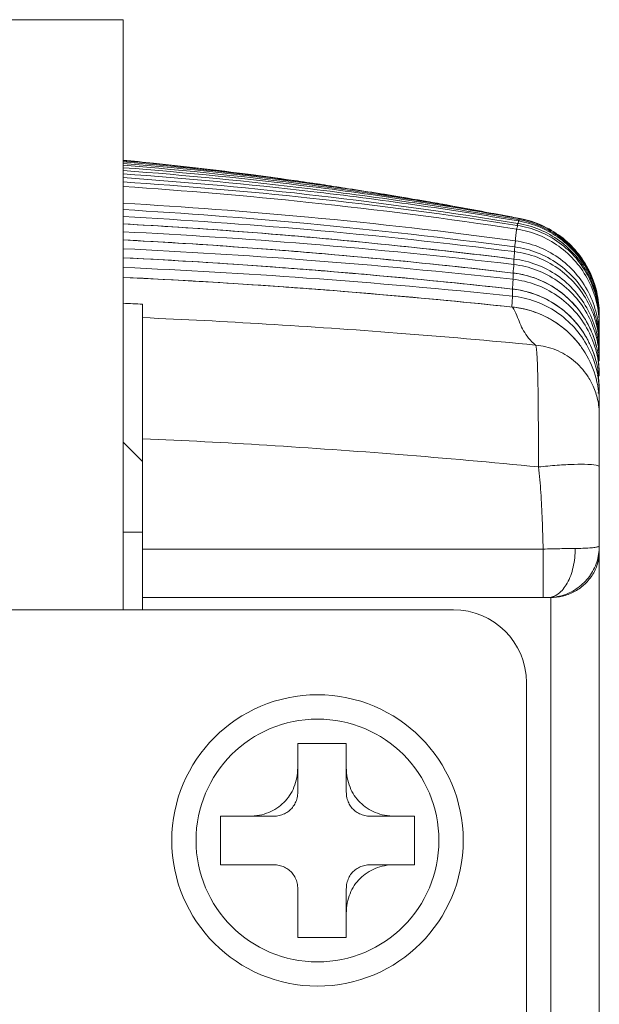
# Model space of a CAD drawing. Header units: millimetres. Extents: x 0 to 420, y 0 to 297.
# Tile 6 of 23: x 93 to 105, y 192 to 212. Entities that reach past the tile are written whole.
import ezdxf

# ---------------------------------------------------------------- set-up
doc = ezdxf.new("R2010")
doc.units = ezdxf.units.MM
doc.layers.get('0').update_dxf_attribs({"linetype": 'CONTINUOUS', "lineweight": 13})

msp = doc.modelspace()

# ---------------------------------------------------------------- linework, layer by layer
for p, q in [((95.618, 212.254), (83.218, 212.254)), ((95.618, 200.104), (95.618, 212.254)), ((103.662, 207.326), (103.663, 207.326)), ((103.648, 207.037), (103.648, 207.038)), ((103.634, 206.708), (103.635, 206.708)), ((96.018, 200.104), (96.018, 206.397)), ((103.633, 206.337), (103.634, 206.337)), ((105.418, 206.044), (105.38, 206.044)), ((105.418, 206.139), (105.412, 206.139)), ((105.418, 206.044), (105.418, 206.086)), ((105.418, 205.721), (105.418, 205.963)), ((105.418, 205.721), (105.402, 205.721)), ((105.418, 205.496), (105.418, 205.588)), ((105.418, 205.045), (105.385, 205.408)), ((105.418, 205.496), (105.399, 205.496)), ((105.418, 205.229), (105.402, 205.229)), ((105.418, 205.229), (105.418, 205.337)), ((105.418, 204.713), (105.386, 205.072)), ((105.418, 204.922), (105.418, 205.045)), ((105.418, 204.922), (105.376, 204.922)), ((105.292, 204.709), (105.292, 204.708)), ((105.418, 204.574), (105.387, 204.574)), ((105.418, 93.372), (105.418, 204.713)), ((96.018, 203.154), (95.618, 203.555)), ((95.618, 201.704), (96.018, 201.704)), ((104.264, 201.354), (96.018, 201.354)), ((104.264, 200.354), (104.264, 201.354)), ((104.418, 200.354), (96.018, 200.354)), ((104.418, 98.354), (104.418, 200.354)), ((76.418, 200.104), (102.418, 200.104)), ((103.918, 100.104), (103.918, 198.604)), ((99.211, 196.354), (99.211, 197.354)), ((100.211, 197.354), (99.211, 197.354)), ((100.211, 196.354), (100.211, 197.354)), ((97.621, 195.854), (97.621, 194.854)), ((98.711, 195.854), (97.621, 195.854)), ((101.618, 195.854), (100.711, 195.854)), ((101.618, 194.854), (101.618, 195.854)), ((97.621, 194.854), (98.711, 194.854)), ((100.711, 194.854), (101.618, 194.854)), ((99.211, 194.354), (99.211, 193.354)), ((100.211, 193.354), (100.211, 194.354)), ((99.211, 193.354), (100.211, 193.354))]:
    msp.add_line(p, q)
for radius in [3, 2.5]:
    msp.add_circle((99.618, 195.354), radius)
msp.add_arc((102.418, 198.604), 1.5, 0, 90)
for points, knots in [([(99.075, 208.951), (98.781, 208.993), (98.167, 209.076), (97.222, 209.193), (96.364, 209.289), (95.826, 209.342), (95.619, 209.362)], [0, 0, 0, 0, 0.889813, 1.860567, 2.854527, 3.481083, 3.481083, 3.481083, 3.481083]), ([(95.619, 209.296), (96.933, 209.188), (98.458, 209.022), (99.976, 208.807), (100.189, 208.776)], [0, 0, 0, 0, 3.954402, 4.599261, 4.599261, 4.599261, 4.599261]), ([(101.443, 208.567), (100.8, 208.668), (98.865, 208.947), (96.92, 209.152), (95.619, 209.256)], [0, 0, 0, 0, 1.95223, 5.865304, 5.865304, 5.865304, 5.865304]), ([(95.619, 209.206), (96.922, 209.107), (99.653, 208.833), (102.366, 208.414), (103.78, 208.155)], [0, 0, 0, 0, 3.919246, 8.231143, 8.231143, 8.231143, 8.231143]), ([(103.764, 208.134), (102.34, 208.384), (99.632, 208.785), (96.907, 209.052), (95.619, 209.148)], [0, 0, 0, 0, 4.33546, 8.209846, 8.209846, 8.209846, 8.209846]), ([(95.619, 209.079), (96.909, 208.988), (99.629, 208.735), (102.335, 208.35), (103.753, 208.11)], [0, 0, 0, 0, 3.877679, 8.193945, 8.193945, 8.193945, 8.193945]), ([(99.697, 208.858), (99.646, 208.865), (98.69, 209.002), (97.732, 209.12), (96.822, 209.213)], [0, 0, 0, 0, 0.154498, 2.896749, 2.896749, 2.896749, 2.896749]), ([(103.739, 208.061), (102.379, 208.282), (99.679, 208.657), (96.964, 208.908), (95.619, 209.002)], [0, 0, 0, 0, 4.132483, 8.176024, 8.176024, 8.176024, 8.176024]), ([(95.619, 208.914), (96.902, 208.83), (99.613, 208.596), (102.311, 208.241), (103.729, 208.019)], [0, 0, 0, 0, 3.85592, 8.161647, 8.161647, 8.161647, 8.161647]), ([(99.075, 208.951), (99.246, 208.927), (99.454, 208.897), (99.661, 208.866), (99.698, 208.86)], [0, 0, 0, 0, 0.5191611, 0.6291125, 0.6291125, 0.6291125, 0.6291125]), ([(103.716, 207.942), (102.295, 208.158), (99.601, 208.504), (96.894, 208.736), (95.619, 208.819)], [0, 0, 0, 0, 4.312454, 8.146504, 8.146504, 8.146504, 8.146504]), ([(102.366, 208.424), (102.217, 208.45), (101.76, 208.531), (101.295, 208.609), (100.98, 208.661), (100.972, 208.662)], [0, 0, 0, 0, 0.454747, 1.390859, 1.413992, 1.413992, 1.413992, 1.413992]), ([(95.619, 208.474), (96.891, 208.402), (99.587, 208.2), (102.273, 207.893), (103.689, 207.702)], [0, 0, 0, 0, 3.822955, 8.108493, 8.108493, 8.108493, 8.108493]), ([(103.679, 207.574), (102.26, 207.762), (99.577, 208.065), (96.885, 208.269), (95.619, 208.343)], [0, 0, 0, 0, 4.292922, 8.097607, 8.097607, 8.097607, 8.097607]), ([(95.619, 208.199), (96.887, 208.131), (99.576, 207.943), (102.257, 207.657), (103.672, 207.479)], [0, 0, 0, 0, 3.809515, 8.086427, 8.086427, 8.086427, 8.086427]), ([(103.663, 207.326), (102.751, 207.44), (100.835, 207.656), (98.152, 207.892), (96.382, 208.007), (95.619, 208.05)], [0, 0, 0, 0, 2.757689, 5.783306, 8.078158, 8.078158, 8.078158, 8.078158]), ([(103.729, 208.018), (103.74, 208.009), (103.726, 207.976), (103.722, 207.953), (103.72, 207.941)], [0, 0, 0, 0, 0.04228224, 0.07833011, 0.07833011, 0.07833011, 0.07833011]), ([(103.739, 208.061), (103.738, 208.057), (103.735, 208.047), (103.732, 208.033), (103.73, 208.024), (103.729, 208.019)], [0, 0, 0, 0, 0.01374428, 0.02823015, 0.04344892, 0.04344892, 0.04344892, 0.04344892]), ([(103.729, 208.019), (103.884, 207.994), (104.19, 207.909), (104.604, 207.677), (104.953, 207.355), (105.217, 206.96), (105.381, 206.515), (105.418, 206.2), (105.418, 206.044)], [0, 0, 0, 0, 0.471088, 0.941526, 1.411793, 1.881938, 2.352102, 2.822479, 2.822479, 2.822479, 2.822479]), ([(105.418, 206.086), (105.418, 206.242), (105.381, 206.556), (105.218, 207), (104.956, 207.394), (104.609, 207.716), (104.197, 207.949), (103.893, 208.036), (103.739, 208.061)], [0, 0, 0, 0, 0.469278, 0.938308, 1.407313, 1.876246, 2.3451, 2.814188, 2.814188, 2.814188, 2.814188]), ([(103.753, 208.11), (103.765, 208.103), (103.754, 208.077), (103.749, 208.062), (103.748, 208.058)], [0, 0, 0, 0, 0.0414854, 0.05219564, 0.05219564, 0.05219564, 0.05219564]), ([(103.764, 208.134), (103.762, 208.131), (103.76, 208.126), (103.757, 208.119), (103.754, 208.113), (103.753, 208.11)], [0, 0, 0, 0, 0.00785354, 0.01650559, 0.02597283, 0.02597283, 0.02597283, 0.02597283]), ([(103.753, 208.11), (103.907, 208.084), (104.209, 207.996), (104.617, 207.762), (104.961, 207.44), (105.22, 207.048), (105.382, 206.606), (105.418, 206.294), (105.418, 206.139)], [0, 0, 0, 0, 0.46712, 0.933606, 1.399932, 1.866108, 2.332252, 2.798557, 2.798557, 2.798557, 2.798557]), ([(105.418, 206.163), (105.418, 206.318), (105.382, 206.629), (105.221, 207.07), (104.964, 207.462), (104.622, 207.783), (104.216, 208.017), (103.916, 208.107), (103.764, 208.134)], [0, 0, 0, 0, 0.46502, 0.929751, 1.394452, 1.859096, 2.3237, 2.788646, 2.788646, 2.788646, 2.788646]), ([(103.792, 208.159), (103.789, 208.159), (103.785, 208.158), (103.782, 208.155), (103.782, 208.154)], [0, 0, 0, 0, 0.00811543, 0.01196902, 0.01196902, 0.01196902, 0.01196902]), ([(105.418, 206.194), (105.418, 206.348), (105.383, 206.655), (105.225, 207.092), (104.973, 207.481), (104.638, 207.802), (104.238, 208.038), (103.943, 208.13), (103.792, 208.159)], [0, 0, 0, 0, 0.460236, 0.920136, 1.379993, 1.839794, 2.29958, 2.759774, 2.759774, 2.759774, 2.759774]), ([(104.131, 208.056), (104.162, 208.045), (104.194, 208.031), (104.226, 208.017), (104.228, 208.016)], [0, 0, 0, 0, 0.0985754, 0.105175, 0.105175, 0.105175, 0.105175]), ([(95.619, 207.887), (96.883, 207.824), (99.567, 207.648), (102.243, 207.381), (103.656, 207.214)], [0, 0, 0, 0, 3.797699, 8.066762, 8.066762, 8.066762, 8.066762]), ([(99.915, 207.733), (99.744, 207.748), (99.404, 207.779), (99.065, 207.808), (98.896, 207.822)], [0, 0, 0, 0, 0.515325, 1.023323, 1.023323, 1.023323, 1.023323]), ([(103.716, 207.942), (103.713, 207.919), (103.706, 207.868), (103.697, 207.788), (103.692, 207.731), (103.689, 207.702)], [0, 0, 0, 0, 0.0715577, 0.1526714, 0.2423453, 0.2423453, 0.2423453, 0.2423453]), ([(105.418, 205.963), (105.418, 206.121), (105.381, 206.437), (105.215, 206.885), (104.948, 207.281), (104.597, 207.603), (104.179, 207.834), (103.872, 207.919), (103.716, 207.942)], [0, 0, 0, 0, 0.473085, 0.945965, 1.418801, 1.891537, 2.364138, 2.837026, 2.837026, 2.837026, 2.837026]), ([(104.544, 207.841), (104.57, 207.823), (104.597, 207.804), (104.624, 207.784), (104.625, 207.783)], [0, 0, 0, 0, 0.09438571, 0.09949489, 0.09949489, 0.09949489, 0.09949489]), ([(103.648, 207.038), (102.737, 207.145), (100.823, 207.348), (98.145, 207.571), (96.38, 207.68), (95.619, 207.72)], [0, 0, 0, 0, 2.753849, 5.773612, 8.059932, 8.059932, 8.059932, 8.059932]), ([(103.689, 207.702), (103.698, 207.69), (103.681, 207.641), (103.68, 207.602), (103.678, 207.574)], [0, 0, 0, 0, 0.0437753, 0.1284054, 0.1284054, 0.1284054, 0.1284054]), ([(103.689, 207.702), (103.847, 207.68), (104.158, 207.599), (104.582, 207.371), (104.94, 207.048), (105.211, 206.65), (105.38, 206.2), (105.418, 205.88), (105.418, 205.721)], [0, 0, 0, 0, 0.477741, 0.954819, 1.431734, 1.908614, 2.385642, 2.862999, 2.862999, 2.862999, 2.862999]), ([(95.619, 207.538), (96.88, 207.479), (99.558, 207.315), (102.23, 207.065), (103.642, 206.909)], [0, 0, 0, 0, 3.787251, 8.049148, 8.049148, 8.049148, 8.049148]), ([(99.896, 207.421), (99.728, 207.435), (99.395, 207.464), (99.061, 207.491), (98.896, 207.504)], [0, 0, 0, 0, 0.505559, 1.003927, 1.003927, 1.003927, 1.003927]), ([(103.672, 207.479), (103.679, 207.466), (103.663, 207.41), (103.664, 207.363), (103.661, 207.327)], [0, 0, 0, 0, 0.0444804, 0.152556, 0.152556, 0.152556, 0.152556]), ([(103.679, 207.574), (103.678, 207.564), (103.676, 207.543), (103.674, 207.511), (103.673, 207.49), (103.672, 207.479)], [0, 0, 0, 0, 0.03101605, 0.06283204, 0.09543086, 0.09543086, 0.09543086, 0.09543086]), ([(103.672, 207.479), (103.831, 207.459), (104.145, 207.38), (104.573, 207.153), (104.934, 206.83), (105.209, 206.431), (105.38, 205.977), (105.418, 205.656), (105.418, 205.496)], [0, 0, 0, 0, 0.480547, 0.96043, 1.440169, 1.91993, 2.399919, 2.880301, 2.880301, 2.880301, 2.880301]), ([(105.418, 205.588), (105.418, 205.748), (105.38, 206.069), (105.209, 206.522), (104.936, 206.921), (104.576, 207.244), (104.15, 207.473), (103.837, 207.553), (103.679, 207.574)], [0, 0, 0, 0, 0.479682, 0.959214, 1.43868, 1.917956, 2.396972, 2.875971, 2.875971, 2.875971, 2.875971]), ([(103.635, 206.708), (102.724, 206.809), (100.812, 207.002), (98.139, 207.212), (96.377, 207.315), (95.619, 207.353)], [0, 0, 0, 0, 2.750195, 5.764706, 8.043568, 8.043568, 8.043568, 8.043568]), ([(103.656, 207.214), (103.663, 207.201), (103.649, 207.146), (103.649, 207.089), (103.646, 207.046), (103.645, 207.038)], [0, 0, 0, 0, 0.0451625, 0.1536749, 0.1766817, 0.1766817, 0.1766817, 0.1766817]), ([(103.662, 207.326), (103.662, 207.314), (103.66, 207.289), (103.658, 207.252), (103.657, 207.227), (103.656, 207.214)], [0, 0, 0, 0, 0.0367863, 0.0741815, 0.1121769, 0.1121769, 0.1121769, 0.1121769]), ([(103.656, 207.214), (103.816, 207.195), (104.133, 207.118), (104.564, 206.893), (104.929, 206.57), (105.206, 206.169), (105.322, 205.865), (105.36, 205.709)], [0, 0, 0, 0, 0.483053, 0.96547, 1.44776, 1.930141, 2.412836, 2.412836, 2.412836, 2.412836]), ([(105.401, 205.602), (105.391, 205.674), (105.348, 205.904), (105.207, 206.276), (104.931, 206.677), (104.567, 207.001), (104.137, 207.228), (103.822, 207.306), (103.662, 207.326)], [0, 0, 0, 0, 0.217803, 0.700227, 1.182556, 1.664633, 2.146367, 2.627985, 2.627985, 2.627985, 2.627985]), ([(95.619, 207.152), (96.877, 207.098), (99.551, 206.944), (102.219, 206.709), (103.629, 206.563)], [0, 0, 0, 0, 3.777982, 8.033299, 8.033299, 8.033299, 8.033299]), ([(99.876, 207.071), (99.712, 207.084), (99.386, 207.111), (99.06, 207.136), (98.898, 207.148)], [0, 0, 0, 0, 0.4942349, 0.9814495, 0.9814495, 0.9814495, 0.9814495]), ([(103.648, 207.037), (103.647, 207.023), (103.646, 206.995), (103.644, 206.952), (103.643, 206.923), (103.642, 206.909)], [0, 0, 0, 0, 0.0422201, 0.0851439, 0.1286786, 0.1286786, 0.1286786, 0.1286786]), ([(105.319, 205.669), (105.284, 205.776), (105.176, 206.03), (104.926, 206.392), (104.559, 206.715), (104.125, 206.941), (103.808, 207.018), (103.648, 207.037)], [0, 0, 0, 0, 0.337568, 0.822517, 1.307142, 1.791333, 2.275306, 2.275306, 2.275306, 2.275306]), ([(103.634, 206.337), (102.722, 206.433), (100.81, 206.616), (98.137, 206.815), (96.376, 206.913), (95.619, 206.949)], [0, 0, 0, 0, 2.750363, 5.763807, 8.039807, 8.039807, 8.039807, 8.039807]), ([(103.642, 206.909), (103.648, 206.895), (103.636, 206.84), (103.636, 206.776), (103.632, 206.724), (103.63, 206.709)], [0, 0, 0, 0, 0.0458235, 0.1542281, 0.2004677, 0.2004677, 0.2004677, 0.2004677]), ([(103.642, 206.909), (103.803, 206.891), (104.121, 206.816), (104.556, 206.591), (104.924, 206.269), (105.111, 206), (105.187, 205.857)], [0, 0, 0, 0, 0.485298, 0.970012, 1.454616, 1.93939, 1.93939, 1.93939, 1.93939]), ([(105.233, 205.888), (105.153, 206.061), (104.941, 206.388), (104.499, 206.765), (104.144, 206.924), (103.96, 206.976)], [0, 0, 0, 0, 0.574328, 1.148722, 1.721798, 1.721798, 1.721798, 1.721798]), ([(99.862, 206.682), (99.702, 206.695), (99.384, 206.719), (99.066, 206.742), (98.908, 206.753)], [0, 0, 0, 0, 0.4818662, 0.956906, 0.956906, 0.956906, 0.956906]), ([(103.634, 206.708), (103.634, 206.692), (103.633, 206.66), (103.631, 206.611), (103.63, 206.579), (103.629, 206.563)], [0, 0, 0, 0, 0.0477733, 0.0961009, 0.144975, 0.144975, 0.144975, 0.144975]), ([(105.178, 205.666), (105.103, 205.805), (104.917, 206.069), (104.551, 206.389), (104.115, 206.614), (103.796, 206.69), (103.634, 206.708)], [0, 0, 0, 0, 0.471532, 0.958486, 1.444906, 1.931006, 1.931006, 1.931006, 1.931006]), ([(105.181, 205.661), (105.108, 205.797), (104.908, 206.086), (104.491, 206.439), (104.134, 206.596), (103.949, 206.647)], [0, 0, 0, 0, 0.465124, 1.041836, 1.617074, 1.617074, 1.617074, 1.617074]), ([(103.629, 206.563), (103.635, 206.548), (103.624, 206.494), (103.624, 206.421), (103.618, 206.362), (103.616, 206.339)], [0, 0, 0, 0, 0.046466, 0.1547571, 0.2240654, 0.2240654, 0.2240654, 0.2240654]), ([(103.629, 206.563), (103.791, 206.546), (104.111, 206.472), (104.549, 206.249), (104.797, 206.034), (104.905, 205.913)], [0, 0, 0, 0, 0.487325, 0.974121, 1.460831, 1.460831, 1.460831, 1.460831]), ([(105.018, 205.555), (104.924, 205.679), (104.681, 205.934), (104.209, 206.219), (103.827, 206.316), (103.633, 206.337)], [0, 0, 0, 0, 0.464281, 1.046652, 1.629783, 1.629783, 1.629783, 1.629783]), ([(104.108, 205.554), (104.056, 205.599), (103.964, 205.69), (103.856, 205.844), (103.781, 206.003), (103.723, 206.172), (103.667, 206.282), (103.633, 206.337)], [0, 0, 0, 0, 0.2054745, 0.3874618, 0.5585774, 0.7315189, 0.9250408, 0.9250408, 0.9250408, 0.9250408]), ([(105.018, 205.555), (104.986, 205.597), (104.831, 205.787), (104.492, 206.072), (104.036, 206.271), (103.741, 206.326), (103.634, 206.337)], [0, 0, 0, 0, 0.1583, 0.733156, 1.308362, 1.630249, 1.630249, 1.630249, 1.630249]), ([(96.018, 206.119), (96.866, 206.082), (98.612, 205.992), (101.31, 205.807), (103.158, 205.646), (104.108, 205.554)], [0, 0, 0, 0, 2.543852, 5.247093, 8.110051, 8.110051, 8.110051, 8.110051]), ([(105.359, 205.197), (105.32, 205.355), (105.259, 205.514), (105.18, 205.662), (105.178, 205.666)], [0, 0, 0, 0, 0.4875492, 0.5034923, 0.5034923, 0.5034923, 0.5034923]), ([(105.385, 205.408), (105.378, 205.448), (105.359, 205.536), (105.334, 205.622), (105.319, 205.669)], [0, 0, 0, 0, 0.1211955, 0.2694674, 0.2694674, 0.2694674, 0.2694674]), ([(104.169, 203.045), (104.168, 203.118), (104.168, 203.265), (104.167, 203.482), (104.166, 203.697), (104.164, 203.906), (104.163, 204.109), (104.161, 204.304), (104.159, 204.489), (104.157, 204.662), (104.154, 204.824), (104.151, 204.972), (104.147, 205.105), (104.143, 205.223), (104.138, 205.323), (104.132, 205.407), (104.126, 205.473), (104.118, 205.52), (104.112, 205.545), (104.108, 205.554)], [0, 0, 0, 0, 0.220084, 0.438471, 0.653458, 0.863402, 1.066697, 1.261794, 1.447209, 1.621538, 1.783464, 1.931772, 2.065351, 2.183213, 2.284494, 2.368471, 2.434581, 2.48247, 2.512165, 2.512165, 2.512165, 2.512165]), ([(104.108, 205.554), (104.249, 205.542), (104.529, 205.475), (104.9, 205.255), (105.15, 204.98), (105.258, 204.784), (105.292, 204.709)], [0, 0, 0, 0, 0.42411, 0.849068, 1.274919, 1.520816, 1.520816, 1.520816, 1.520816]), ([(105.418, 204.36), (105.418, 204.553), (105.361, 204.942), (105.176, 205.334), (105.041, 205.524), (105.018, 205.555)], [0, 0, 0, 0, 0.579768, 1.160285, 1.27868, 1.27868, 1.27868, 1.27868]), ([(105.184, 205.514), (105.261, 205.37), (105.379, 205.063), (105.418, 204.737), (105.418, 204.574)], [0, 0, 0, 0, 0.4874801, 0.9755779, 0.9755779, 0.9755779, 0.9755779]), ([(105.418, 204.117), (105.418, 204.222), (105.396, 204.426), (105.332, 204.62), (105.292, 204.709)], [0, 0, 0, 0, 0.3154756, 0.6085725, 0.6085725, 0.6085725, 0.6085725]), ([(96.018, 203.626), (96.871, 203.589), (98.631, 203.496), (101.348, 203.305), (103.211, 203.14), (104.169, 203.045)], [0, 0, 0, 0, 2.560952, 5.284752, 8.172043, 8.172043, 8.172043, 8.172043]), ([(104.169, 203.045), (104.297, 203.059), (104.543, 203.081), (104.874, 203.1), (105.157, 203.102), (105.303, 203.091), (105.418, 203.069), (105.418, 203.045)], [0, 0, 0, 0, 0.386697, 0.735462, 1.012317, 1.191184, 1.261668, 1.261668, 1.261668, 1.261668]), ([(104.264, 201.354), (104.258, 201.555), (104.246, 201.943), (104.218, 202.507), (104.188, 202.87), (104.169, 203.045)], [0, 0, 0, 0, 0.601182, 1.165619, 1.693916, 1.693916, 1.693916, 1.693916]), ([(104.264, 201.354), (104.378, 201.357), (104.598, 201.362), (104.817, 201.365), (104.921, 201.366)], [0, 0, 0, 0, 0.344318, 0.6576201, 0.6576201, 0.6576201, 0.6576201]), ([(105.418, 201.413), (105.418, 201.303), (105.383, 201.08), (105.228, 200.78), (104.988, 200.542), (104.687, 200.389), (104.463, 200.354), (104.352, 200.354)], [0, 0, 0, 0, 0.331133, 0.663452, 0.995956, 1.328255, 1.662347, 1.662347, 1.662347, 1.662347]), ([(104.352, 200.354), (104.429, 200.354), (104.603, 200.424), (104.782, 200.663), (104.897, 200.989), (104.922, 201.237), (104.921, 201.366)], [0, 0, 0, 0, 0.232672, 0.520355, 0.871074, 1.2596, 1.2596, 1.2596, 1.2596]), ([(104.921, 201.366), (104.974, 201.367), (105.075, 201.369), (105.208, 201.377), (105.32, 201.386), (105.375, 201.398), (105.418, 201.405), (105.418, 201.413)], [0, 0, 0, 0, 0.1590185, 0.2995296, 0.40854, 0.4769403, 0.5022091, 0.5022091, 0.5022091, 0.5022091]), ([(104.418, 200.354), (104.499, 200.354), (104.664, 200.374), (104.899, 200.462), (105.11, 200.608), (105.28, 200.804), (105.392, 201.04), (105.418, 201.213), (105.418, 201.298)], [0, 0, 0, 0, 0.240805, 0.493876, 0.746427, 1.002022, 1.264003, 1.518945, 1.518945, 1.518945, 1.518945]), ([(98.211, 195.854), (98.282, 195.854), (98.42, 195.867), (98.614, 195.924), (98.786, 196.014), (98.932, 196.133), (99.051, 196.279), (99.141, 196.451), (99.198, 196.645), (99.211, 196.783), (99.211, 196.854)], [0, 0, 0, 0, 0.213294, 0.413355, 0.604086, 0.789988, 0.975858, 1.166521, 1.366523, 1.579792, 1.579792, 1.579792, 1.579792]), ([(100.211, 196.854), (100.211, 196.783), (100.223, 196.645), (100.28, 196.45), (100.37, 196.279), (100.489, 196.133), (100.636, 196.014), (100.807, 195.924), (101.001, 195.867), (101.14, 195.854), (101.211, 195.854)], [0, 0, 0, 0, 0.213294, 0.413355, 0.604086, 0.789988, 0.975858, 1.166521, 1.366523, 1.579792, 1.579792, 1.579792, 1.579792]), ([(99.211, 196.354), (99.211, 196.314), (99.203, 196.235), (99.166, 196.127), (99.108, 196.033), (99.032, 195.957), (98.938, 195.899), (98.829, 195.862), (98.751, 195.854), (98.711, 195.854)], [0, 0, 0, 0, 0.1211772, 0.234086, 0.3417471, 0.4476443, 0.5553521, 0.6683094, 0.7895073, 0.7895073, 0.7895073, 0.7895073]), ([(100.711, 195.854), (100.67, 195.854), (100.592, 195.862), (100.483, 195.899), (100.39, 195.957), (100.313, 196.033), (100.256, 196.127), (100.219, 196.235), (100.211, 196.314), (100.211, 196.354)], [0, 0, 0, 0, 0.1211772, 0.234086, 0.3417471, 0.4476443, 0.5553521, 0.6683094, 0.7895073, 0.7895073, 0.7895073, 0.7895073]), ([(99.211, 194.354), (99.211, 194.395), (99.203, 194.473), (99.166, 194.582), (99.108, 194.675), (99.032, 194.752), (98.938, 194.809), (98.829, 194.846), (98.751, 194.854), (98.711, 194.854)], [0, 0, 0, 0, 0.1211772, 0.234086, 0.3417471, 0.4476443, 0.5553521, 0.6683094, 0.7895073, 0.7895073, 0.7895073, 0.7895073]), ([(101.211, 194.854), (101.14, 194.854), (101.001, 194.842), (100.807, 194.785), (100.636, 194.695), (100.489, 194.576), (100.37, 194.429), (100.28, 194.258), (100.223, 194.063), (100.211, 193.925), (100.211, 193.854)], [0, 0, 0, 0, 0.213294, 0.413355, 0.604086, 0.789988, 0.975858, 1.166521, 1.366523, 1.579792, 1.579792, 1.579792, 1.579792]), ([(100.211, 194.354), (100.211, 194.395), (100.219, 194.473), (100.256, 194.582), (100.313, 194.675), (100.39, 194.752), (100.483, 194.809), (100.592, 194.846), (100.67, 194.854), (100.711, 194.854)], [0, 0, 0, 0, 0.1211772, 0.234086, 0.3417471, 0.4476443, 0.5553521, 0.6683094, 0.7895073, 0.7895073, 0.7895073, 0.7895073])]:
    msp.add_open_spline(points, degree=3, knots=knots)
for points in [[(95.62, 209.348), (95.66, 209.344), (95.701, 209.341), (95.742, 209.337)], [(96.822, 209.213), (96.422, 209.255), (96.021, 209.293), (95.62, 209.327)], [(95.742, 209.337), (96.856, 209.236), (97.968, 209.108), (99.075, 208.951)], [(100.972, 208.662), (100.548, 208.731), (100.123, 208.796), (99.697, 208.858)], [(99.698, 208.86), (99.862, 208.835), (100.026, 208.81), (100.19, 208.784)], [(100.189, 208.776), (100.679, 208.705), (101.168, 208.628), (101.656, 208.546)], [(101.656, 208.547), (101.428, 208.586), (101.2, 208.624), (100.972, 208.662)], [(103.028, 208.3), (102.501, 208.395), (101.972, 208.484), (101.443, 208.567)], [(101.656, 208.546), (101.893, 208.507), (102.129, 208.466), (102.366, 208.424)], [(102.366, 208.424), (102.783, 208.349), (103.2, 208.271), (103.616, 208.189)], [(103.616, 208.192), (103.42, 208.229), (103.224, 208.265), (103.028, 208.3)], [(98.896, 207.822), (97.805, 207.913), (96.712, 207.989), (95.619, 208.049)], [(103.792, 208.159), (103.733, 208.17), (103.675, 208.181), (103.616, 208.192)], [(103.78, 208.155), (103.9, 208.133), (104.018, 208.1), (104.131, 208.056)], [(103.78, 208.155), (103.789, 208.152), (103.786, 208.136), (103.783, 208.128)], [(104.228, 208.016), (104.339, 207.968), (104.445, 207.908), (104.544, 207.841)], [(98.896, 207.504), (97.804, 207.59), (96.712, 207.662), (95.619, 207.719)], [(103.662, 207.326), (102.416, 207.482), (101.166, 207.617), (99.915, 207.733)], [(104.625, 207.783), (104.723, 207.709), (104.814, 207.625), (104.897, 207.535)], [(103.648, 207.037), (102.399, 207.184), (101.148, 207.312), (99.896, 207.421)], [(104.897, 207.535), (104.918, 207.512), (104.938, 207.488), (104.958, 207.464)], [(104.958, 207.464), (105.039, 207.367), (105.11, 207.262), (105.171, 207.151)], [(98.898, 207.148), (97.806, 207.229), (96.713, 207.298), (95.619, 207.352)], [(103.634, 206.708), (102.384, 206.846), (101.131, 206.968), (99.876, 207.071)], [(103.96, 206.976), (103.858, 207.004), (103.754, 207.025), (103.648, 207.037)], [(105.171, 207.151), (105.184, 207.127), (105.197, 207.103), (105.209, 207.079)], [(105.209, 207.079), (105.27, 206.957), (105.318, 206.828), (105.353, 206.697)], [(98.908, 206.753), (97.812, 206.831), (96.716, 206.897), (95.619, 206.949)], [(103.633, 206.337), (102.378, 206.469), (101.121, 206.584), (99.862, 206.682)], [(103.949, 206.647), (103.846, 206.676), (103.741, 206.696), (103.635, 206.708)], [(105.353, 206.697), (105.357, 206.68), (105.361, 206.663), (105.365, 206.646)], [(105.365, 206.646), (105.4, 206.496), (105.418, 206.341), (105.418, 206.188)], [(95.619, 206.415), (95.752, 206.409), (95.885, 206.403), (96.018, 206.397)], [(104.905, 205.913), (105.014, 205.792), (105.108, 205.657), (105.184, 205.514)], [(105.187, 205.857), (105.262, 205.714), (105.321, 205.561), (105.36, 205.404)], [(105.324, 205.653), (105.299, 205.733), (105.268, 205.811), (105.233, 205.888)], [(105.231, 205.56), (105.215, 205.594), (105.198, 205.628), (105.181, 205.661)], [(105.385, 205.408), (105.37, 205.491), (105.35, 205.573), (105.324, 205.653)], [(105.36, 205.709), (105.369, 205.673), (105.377, 205.637), (105.384, 205.6)], [(105.384, 205.6), (105.407, 205.478), (105.418, 205.354), (105.418, 205.229)], [(105.418, 205.337), (105.418, 205.425), (105.412, 205.514), (105.401, 205.602)], [(105.386, 205.072), (105.356, 205.24), (105.303, 205.405), (105.231, 205.56)], [(105.36, 205.404), (105.399, 205.247), (105.418, 205.084), (105.418, 204.922)], [(105.386, 205.072), (105.378, 205.114), (105.369, 205.156), (105.359, 205.197)]]:
    msp.add_open_spline(points, degree=3)

doc.saveas('drawing.dxf')
